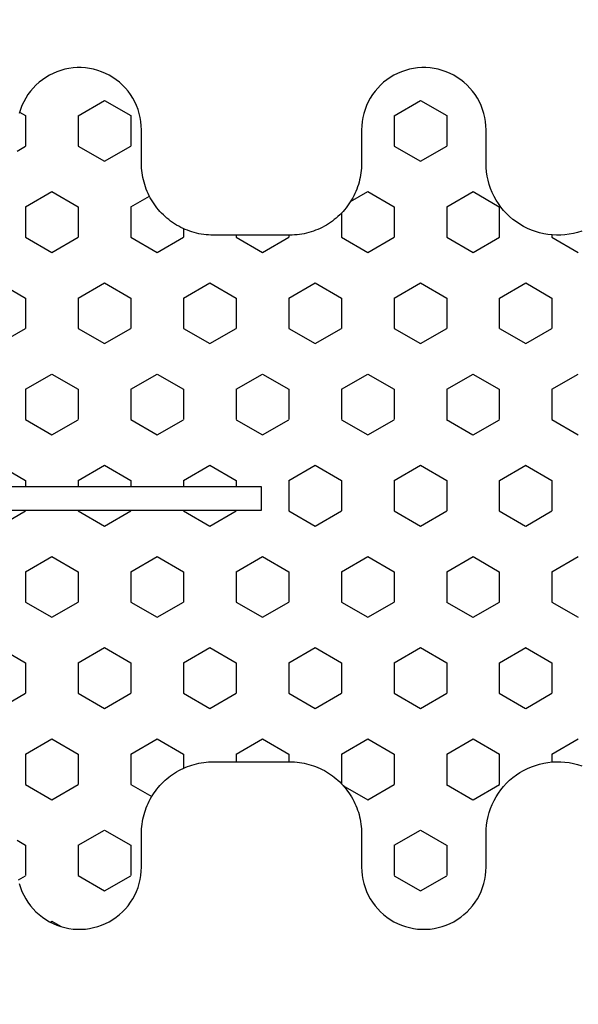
# Model space of a CAD drawing. Extents: x 4615668 to 9294084, y 5325188 to 10688993.
# Tile 167 of 256: x 4635733.88 to 4635735.05, y 5332023.21 to 5332025.27. Entities that reach past the tile are written whole.
import ezdxf
from ezdxf import colors
from ezdxf.entities.mleader import LeaderData, LeaderLine
from ezdxf.math import Vec2, Vec3

# ---------------------------------------------------------------- set-up
doc = ezdxf.new("R2010")
doc.units = 0
doc.header["$MEASUREMENT"] = 0
doc.layers.add('A_wymiary', color=152, linetype='Continuous', lineweight=5)
doc.layers.add('Wymiat 100', color=251, linetype='Continuous', lineweight=5)
doc.layers.add('CrossSectionsProfils', color=7, linetype='Continuous')
doc.styles.get("Standard").update_dxf_attribs({"font": 'txt.shx'})

# ---------------------------------------------------------------- blocks, each defined once
blk = doc.blocks.new('Hatch84418', base_point=(6053.053, 1361.842))
at = {"layer": 'CrossSectionsProfils'}
for p, q in [((6442.598, 1336.419), (6442.915, 1336.969)), ((6445.773, 1336.42), (6445.455, 1336.969)), ((6446.407, 1336.419), (6446.725, 1336.969)), ((6449.583, 1336.42), (6449.265, 1336.969)), ((6450.218, 1336.419), (6450.535, 1336.969)), ((6453.393, 1336.419), (6453.075, 1336.969)), ((6442.547, 1336.419), (6442.597, 1336.419)), ((6443.55, 1335.87), (6443.867, 1336.419)), ((6443.867, 1336.419), (6444.502, 1336.419)), ((6444.82, 1335.87), (6444.502, 1336.42)), ((6445.772, 1336.419), (6446.407, 1336.419)), ((6447.36, 1335.869), (6447.677, 1336.419)), ((6447.677, 1336.419), (6448.312, 1336.419)), ((6448.63, 1335.87), (6448.312, 1336.419)), ((6449.583, 1336.419), (6450.217, 1336.419)), ((6451.17, 1335.869), (6451.487, 1336.419)), ((6451.487, 1336.419), (6452.123, 1336.419)), ((6452.44, 1335.87), (6452.123, 1336.419)), ((6453.393, 1336.419), (6453.559, 1336.419)), ((6443.868, 1335.32), (6443.55, 1335.87)), ((6444.502, 1335.32), (6444.82, 1335.87)), ((6447.678, 1335.32), (6447.36, 1335.87)), ((6448.312, 1335.319), (6448.63, 1335.869)), ((6451.487, 1335.32), (6451.17, 1335.87)), ((6452.123, 1335.319), (6452.44, 1335.869)), ((6441.645, 1334.77), (6441.962, 1335.319)), ((6441.962, 1335.319), (6442.597, 1335.319)), ((6442.915, 1334.77), (6442.598, 1335.32)), ((6443.867, 1335.319), (6444.502, 1335.319)), ((6445.455, 1334.769), (6445.772, 1335.319)), ((6445.772, 1335.319), (6446.407, 1335.319)), ((6446.725, 1334.77), (6446.408, 1335.32)), ((6447.677, 1335.319), (6448.312, 1335.319)), ((6449.265, 1334.77), (6449.583, 1335.319)), ((6449.583, 1335.319), (6450.217, 1335.319)), ((6450.535, 1334.77), (6450.218, 1335.32)), ((6451.487, 1335.319), (6452.123, 1335.319)), ((6453.075, 1334.77), (6453.393, 1335.32)), ((6453.393, 1335.319), (6454.027, 1335.319)), ((6454.345, 1334.77), (6454.027, 1335.32)), ((6441.962, 1334.22), (6441.645, 1334.77)), ((6442.597, 1334.22), (6442.915, 1334.77)), ((6445.772, 1334.22), (6445.455, 1334.77)), ((6446.407, 1334.219), (6446.725, 1334.769)), ((6449.583, 1334.22), (6449.265, 1334.77)), ((6450.217, 1334.219), (6450.535, 1334.769)), ((6453.393, 1334.22), (6453.075, 1334.77)), ((6454.027, 1334.219), (6454.345, 1334.769)), ((6439.74, 1333.67), (6440.057, 1334.22)), ((6440.057, 1334.22), (6440.692, 1334.22)), ((6441.01, 1333.67), (6440.692, 1334.22)), ((6441.962, 1334.22), (6442.597, 1334.22)), ((6443.55, 1333.67), (6443.867, 1334.22)), ((6443.867, 1334.22), (6444.502, 1334.22)), ((6444.82, 1333.67), (6444.502, 1334.22)), ((6445.772, 1334.22), (6446.407, 1334.22)), ((6447.36, 1333.67), (6447.678, 1334.22)), ((6447.677, 1334.22), (6448.312, 1334.22)), ((6448.63, 1333.67), (6448.312, 1334.22)), ((6449.583, 1334.22), (6450.217, 1334.22)), ((6451.17, 1333.67), (6451.487, 1334.22)), ((6451.487, 1334.22), (6452.123, 1334.22)), ((6452.44, 1333.67), (6452.123, 1334.22)), ((6453.393, 1334.22), (6454.027, 1334.22)), ((6454.98, 1333.67), (6455.297, 1334.219)), ((6455.297, 1334.22), (6455.932, 1334.22)), ((6456.25, 1333.67), (6455.933, 1334.22)), ((6440.058, 1333.12), (6439.74, 1333.67)), ((6440.692, 1333.12), (6441.01, 1333.67)), ((6443.868, 1333.12), (6443.55, 1333.67)), ((6444.502, 1333.12), (6444.82, 1333.67)), ((6447.678, 1333.12), (6447.36, 1333.67)), ((6448.312, 1333.12), (6448.63, 1333.67)), ((6451.488, 1333.12), (6451.17, 1333.67)), ((6452.123, 1333.12), (6452.44, 1333.67)), ((6455.297, 1333.12), (6454.98, 1333.67)), ((6455.933, 1333.12), (6456.25, 1333.67)), ((6440.057, 1333.12), (6440.692, 1333.12)), ((6441.645, 1332.57), (6441.962, 1333.12)), ((6441.962, 1333.12), (6442.597, 1333.12)), ((6442.915, 1332.57), (6442.598, 1333.12)), ((6443.867, 1333.12), (6444.502, 1333.12)), ((6445.455, 1332.57), (6445.772, 1333.12)), ((6445.772, 1333.12), (6446.407, 1333.12)), ((6446.725, 1332.57), (6446.408, 1333.12)), ((6447.677, 1333.12), (6448.312, 1333.12)), ((6449.265, 1332.57), (6449.583, 1333.12)), ((6449.583, 1333.12), (6450.217, 1333.12)), ((6450.535, 1332.57), (6450.218, 1333.12)), ((6451.487, 1333.12), (6452.123, 1333.12)), ((6453.075, 1332.57), (6453.393, 1333.12)), ((6453.393, 1333.12), (6454.027, 1333.12)), ((6454.345, 1332.57), (6454.028, 1333.12)), ((6455.297, 1333.12), (6455.932, 1333.12)), ((6441.853, 1332.21), (6441.645, 1332.57)), ((6442.597, 1332.02), (6442.915, 1332.57)), ((6445.772, 1332.02), (6445.455, 1332.57)), ((6446.408, 1332.02), (6446.725, 1332.57)), ((6449.583, 1332.02), (6449.265, 1332.57)), ((6450.217, 1332.02), (6450.535, 1332.57)), ((6453.393, 1332.02), (6453.075, 1332.57)), ((6454.046, 1332.053), (6454.345, 1332.57)), ((6442.095, 1332.02), (6442.597, 1332.02)), ((6443.55, 1331.47), (6443.867, 1332.02)), ((6443.867, 1332.02), (6444.502, 1332.02)), ((6444.82, 1331.47), (6444.502, 1332.02)), ((6445.772, 1332.02), (6446.407, 1332.02)), ((6447.36, 1331.47), (6447.678, 1332.02)), ((6447.677, 1332.02), (6448.312, 1332.02)), ((6448.63, 1331.47), (6448.312, 1332.02)), ((6449.583, 1332.02), (6450.217, 1332.02)), ((6451.17, 1331.47), (6451.487, 1332.02)), ((6451.487, 1332.02), (6452.123, 1332.02)), ((6452.44, 1331.47), (6452.123, 1332.02)), ((6453.393, 1332.02), (6454.011, 1332.02)), ((6443.868, 1330.92), (6443.55, 1331.47)), ((6444.502, 1330.92), (6444.82, 1331.47)), ((6447.678, 1330.92), (6447.36, 1331.47)), ((6448.312, 1330.92), (6448.63, 1331.47)), ((6451.488, 1330.92), (6451.17, 1331.47)), ((6452.123, 1330.92), (6452.44, 1331.47)), ((6442.553, 1330.92), (6442.597, 1330.92)), ((6442.916, 1330.37), (6442.598, 1330.92)), ((6443.867, 1330.92), (6444.502, 1330.92)), ((6445.455, 1330.37), (6445.772, 1330.92)), ((6445.772, 1330.92), (6446.407, 1330.92)), ((6446.725, 1330.37), (6446.408, 1330.92)), ((6447.677, 1330.92), (6448.312, 1330.92)), ((6449.265, 1330.37), (6449.583, 1330.92)), ((6449.583, 1330.92), (6450.217, 1330.92)), ((6450.535, 1330.37), (6450.217, 1330.92)), ((6451.487, 1330.92), (6452.123, 1330.92)), ((6453.075, 1330.37), (6453.392, 1330.92)), ((6453.393, 1330.92), (6453.553, 1330.92)), ((6442.597, 1329.82), (6442.915, 1330.37)), ((6445.772, 1329.82), (6445.455, 1330.37)), ((6446.408, 1329.82), (6446.725, 1330.37)), ((6449.583, 1329.82), (6449.265, 1330.37)), ((6450.217, 1329.82), (6450.535, 1330.37)), ((6453.393, 1329.82), (6453.075, 1330.37)), ((6442.553, 1329.82), (6442.597, 1329.82)), ((6443.55, 1329.27), (6443.867, 1329.82)), ((6443.867, 1329.82), (6444.502, 1329.82)), ((6444.82, 1329.271), (6444.502, 1329.82)), ((6445.772, 1329.82), (6446.407, 1329.82)), ((6447.36, 1329.27), (6447.677, 1329.82)), ((6447.677, 1329.82), (6447.803, 1329.82)), ((6448.303, 1329.82), (6448.312, 1329.82)), ((6448.63, 1329.271), (6448.312, 1329.82)), ((6449.583, 1329.82), (6450.217, 1329.82)), ((6451.17, 1329.27), (6451.487, 1329.82)), ((6451.487, 1329.82), (6452.123, 1329.82)), ((6452.44, 1329.27), (6452.123, 1329.82)), ((6453.393, 1329.82), (6453.553, 1329.82)), ((6443.868, 1328.721), (6443.55, 1329.271)), ((6444.502, 1328.72), (6444.82, 1329.27)), ((6447.678, 1328.72), (6447.36, 1329.27)), ((6448.312, 1328.72), (6448.63, 1329.27)), ((6451.487, 1328.72), (6451.17, 1329.27)), ((6452.122, 1328.72), (6452.44, 1329.27)), ((6442.418, 1328.72), (6442.597, 1328.72)), ((6442.916, 1328.171), (6442.598, 1328.721)), ((6443.867, 1328.72), (6444.502, 1328.72)), ((6445.455, 1328.171), (6445.772, 1328.72)), ((6445.772, 1328.72), (6446.407, 1328.72)), ((6446.725, 1328.171), (6446.408, 1328.72)), ((6447.677, 1328.72), (6447.803, 1328.72)), ((6448.303, 1328.72), (6448.312, 1328.72)), ((6449.265, 1328.17), (6449.583, 1328.72)), ((6449.583, 1328.72), (6450.217, 1328.72)), ((6450.535, 1328.171), (6450.218, 1328.721)), ((6451.487, 1328.72), (6452.123, 1328.72)), ((6453.075, 1328.17), (6453.393, 1328.72)), ((6453.393, 1328.72), (6453.688, 1328.72)), ((6442.597, 1327.62), (6442.915, 1328.17)), ((6445.772, 1327.621), (6445.455, 1328.171)), ((6446.407, 1327.62), (6446.725, 1328.17)), ((6449.583, 1327.621), (6449.265, 1328.171)), ((6450.217, 1327.62), (6450.535, 1328.17)), ((6453.393, 1327.62), (6453.075, 1328.17)), ((6441.963, 1327.621), (6441.739, 1328.009)), ((6454.027, 1327.621), (6454.28, 1328.058)), ((6439.74, 1327.071), (6440.057, 1327.621)), ((6440.057, 1327.62), (6440.692, 1327.62)), ((6441.01, 1327.071), (6440.692, 1327.621)), ((6441.962, 1327.62), (6442.597, 1327.62)), ((6443.55, 1327.071), (6443.868, 1327.62)), ((6443.867, 1327.62), (6444.502, 1327.62)), ((6444.82, 1327.071), (6444.503, 1327.621)), ((6445.772, 1327.62), (6446.407, 1327.62)), ((6447.36, 1327.071), (6447.677, 1327.62)), ((6447.677, 1327.62), (6447.803, 1327.62)), ((6448.303, 1327.62), (6448.312, 1327.62)), ((6448.63, 1327.071), (6448.312, 1327.621)), ((6449.583, 1327.62), (6450.217, 1327.62)), ((6451.17, 1327.071), (6451.487, 1327.62)), ((6451.487, 1327.62), (6452.123, 1327.62)), ((6452.44, 1327.071), (6452.123, 1327.621)), ((6453.393, 1327.62), (6454.027, 1327.62)), ((6454.98, 1327.07), (6455.297, 1327.62)), ((6455.297, 1327.62), (6455.932, 1327.62)), ((6456.25, 1327.071), (6455.933, 1327.621)), ((6440.058, 1326.521), (6439.74, 1327.071)), ((6440.692, 1326.521), (6441.01, 1327.071)), ((6443.868, 1326.521), (6443.55, 1327.071)), ((6444.502, 1326.521), (6444.82, 1327.071)), ((6447.678, 1326.521), (6447.36, 1327.071)), ((6448.312, 1326.521), (6448.63, 1327.071)), ((6451.488, 1326.521), (6451.17, 1327.071)), ((6452.123, 1326.521), (6452.44, 1327.071)), ((6455.297, 1326.521), (6454.98, 1327.071)), ((6455.932, 1326.521), (6456.25, 1327.071)), ((6440.057, 1326.521), (6440.692, 1326.521)), ((6441.645, 1325.971), (6441.962, 1326.521)), ((6441.962, 1326.521), (6442.597, 1326.521)), ((6442.915, 1325.971), (6442.598, 1326.521)), ((6443.867, 1326.521), (6444.502, 1326.521)), ((6445.455, 1325.971), (6445.772, 1326.521)), ((6445.772, 1326.521), (6446.407, 1326.521)), ((6446.725, 1325.971), (6446.408, 1326.521)), ((6447.677, 1326.521), (6447.803, 1326.521)), ((6448.303, 1326.521), (6448.312, 1326.521)), ((6449.265, 1325.971), (6449.583, 1326.521)), ((6449.583, 1326.521), (6450.217, 1326.521)), ((6450.535, 1325.971), (6450.217, 1326.521)), ((6451.487, 1326.521), (6452.123, 1326.521)), ((6453.075, 1325.971), (6453.393, 1326.521)), ((6453.393, 1326.521), (6454.027, 1326.521)), ((6454.345, 1325.971), (6454.027, 1326.521)), ((6455.297, 1326.521), (6455.932, 1326.521)), ((6456.885, 1325.971), (6456.997, 1326.165)), ((6441.962, 1325.421), (6441.645, 1325.971)), ((6442.598, 1325.421), (6442.915, 1325.971)), ((6445.773, 1325.421), (6445.455, 1325.971)), ((6446.407, 1325.421), (6446.725, 1325.971)), ((6449.583, 1325.421), (6449.265, 1325.971)), ((6450.217, 1325.421), (6450.535, 1325.971)), ((6453.393, 1325.421), (6453.075, 1325.971)), ((6454.027, 1325.421), (6454.345, 1325.971)), ((6456.904, 1325.938), (6456.885, 1325.971)), ((6439.985, 1325.296), (6440.057, 1325.421)), ((6440.057, 1325.421), (6440.692, 1325.421)), ((6440.796, 1325.242), (6440.692, 1325.421)), ((6441.962, 1325.421), (6442.597, 1325.421)), ((6443.55, 1324.871), (6443.867, 1325.421)), ((6443.867, 1325.421), (6444.502, 1325.421)), ((6444.82, 1324.871), (6444.503, 1325.421)), ((6445.772, 1325.421), (6446.407, 1325.421)), ((6447.36, 1324.871), (6447.677, 1325.421)), ((6447.677, 1325.421), (6447.803, 1325.421)), ((6448.303, 1325.421), (6448.312, 1325.421)), ((6448.63, 1324.871), (6448.312, 1325.421)), ((6449.583, 1325.421), (6450.217, 1325.421)), ((6451.17, 1324.871), (6451.487, 1325.421)), ((6451.487, 1325.421), (6452.123, 1325.421)), ((6452.44, 1324.871), (6452.123, 1325.421)), ((6453.393, 1325.421), (6454.027, 1325.421)), ((6455.194, 1325.242), (6455.297, 1325.421)), ((6455.297, 1325.421), (6455.932, 1325.421)), ((6456.02, 1325.27), (6455.933, 1325.421))]:
    blk.add_line(p, q, dxfattribs=at)
blk = doc.blocks.new('121040', base_point=(6448.053, 1341.842))
at = {"layer": 'CrossSectionsProfils', "flags": 128}
for points in [[(6447.803, 1307.311), (6447.803, 1330.34), (6448.303, 1330.34), (6448.303, 1307.311)], [(6456.097, 1325.288), (6456.18, 1325.314), (6456.261, 1325.345), (6456.34, 1325.382), (6456.416, 1325.423), (6456.489, 1325.47), (6456.559, 1325.522), (6456.625, 1325.578), (6456.688, 1325.638), (6456.746, 1325.703), (6456.8, 1325.771), (6456.849, 1325.842), (6456.894, 1325.917), (6456.933, 1325.995), (6456.967, 1326.075), (6456.995, 1326.157), (6457.018, 1326.24), (6457.035, 1326.326), (6457.047, 1326.412), (6457.053, 1326.498), (6457.053, 1326.585), (6457.047, 1326.672), (6457.035, 1326.758), (6457.018, 1326.843), (6456.995, 1326.927), (6456.967, 1327.009), (6456.933, 1327.089), (6456.894, 1327.167), (6456.849, 1327.241), (6456.8, 1327.313), (6456.746, 1327.381), (6456.688, 1327.446), (6456.625, 1327.506), (6456.559, 1327.562), (6456.489, 1327.614), (6456.416, 1327.66), (6456.34, 1327.702), (6456.261, 1327.739), (6456.18, 1327.77), (6456.097, 1327.796), (6456.012, 1327.816), (6455.927, 1327.83), (6455.84, 1327.839), (6455.753, 1327.842), (6455.753, 1327.842), (6455.053, 1327.842), (6455.003, 1327.843), (6454.953, 1327.845), (6454.903, 1327.849), (6454.854, 1327.855), (6454.804, 1327.863), (6454.755, 1327.872), (6454.706, 1327.883), (6454.657, 1327.895), (6454.609, 1327.909), (6454.562, 1327.925), (6454.514, 1327.942), (6454.468, 1327.961), (6454.422, 1327.981), (6454.377, 1328.003), (6454.333, 1328.026), (6454.289, 1328.051), (6454.246, 1328.078), (6454.205, 1328.105), (6454.164, 1328.134), (6454.124, 1328.165), (6454.085, 1328.196), (6454.047, 1328.229), (6454.011, 1328.264), (6453.975, 1328.299), (6453.941, 1328.336), (6453.908, 1328.373), (6453.876, 1328.412), (6453.846, 1328.452), (6453.817, 1328.493), (6453.789, 1328.535), (6453.763, 1328.577), (6453.738, 1328.621), (6453.715, 1328.665), (6453.693, 1328.71), (6453.672, 1328.756), (6453.654, 1328.803), (6453.636, 1328.85), (6453.621, 1328.897), (6453.607, 1328.946), (6453.594, 1328.994), (6453.583, 1329.043), (6453.574, 1329.092), (6453.567, 1329.142), (6453.561, 1329.192), (6453.557, 1329.242), (6453.554, 1329.292), (6453.553, 1329.342), (6453.553, 1329.342), (6453.553, 1330.942), (6453.554, 1330.992), (6453.557, 1331.042), (6453.561, 1331.092), (6453.567, 1331.142), (6453.574, 1331.191), (6453.583, 1331.241), (6453.594, 1331.29), (6453.607, 1331.338), (6453.621, 1331.386), (6453.636, 1331.434), (6453.654, 1331.481), (6453.672, 1331.527), (6453.693, 1331.573), (6453.715, 1331.618), (6453.738, 1331.663), (6453.763, 1331.706), (6453.789, 1331.749), (6453.817, 1331.791), (6453.846, 1331.832), (6453.876, 1331.871), (6453.908, 1331.91), (6453.941, 1331.948), (6453.975, 1331.985), (6454.011, 1332.02), (6454.047, 1332.054), (6454.085, 1332.087), (6454.124, 1332.119), (6454.164, 1332.149), (6454.205, 1332.178), (6454.246, 1332.206), (6454.289, 1332.232), (6454.333, 1332.257), (6454.377, 1332.281), (6454.422, 1332.302), (6454.468, 1332.323), (6454.514, 1332.342), (6454.562, 1332.359), (6454.609, 1332.375), (6454.657, 1332.389), (6454.706, 1332.401), (6454.755, 1332.412), (6454.804, 1332.421), (6454.854, 1332.428), (6454.903, 1332.434), (6454.953, 1332.438), (6455.003, 1332.441), (6455.053, 1332.442), (6455.053, 1332.442), (6455.753, 1332.442), (6455.84, 1332.445), (6455.927, 1332.453), (6456.012, 1332.468), (6456.097, 1332.488), (6456.18, 1332.514), (6456.261, 1332.545), (6456.34, 1332.582), (6456.416, 1332.623), (6456.489, 1332.67), (6456.559, 1332.722), (6456.625, 1332.778), (6456.688, 1332.838), (6456.746, 1332.902), (6456.8, 1332.971), (6456.849, 1333.042), (6456.894, 1333.117), (6456.933, 1333.195), (6456.967, 1333.275), (6456.995, 1333.357), (6457.018, 1333.44), (6457.035, 1333.526), (6457.047, 1333.612), (6457.053, 1333.698), (6457.053, 1333.785), (6457.047, 1333.872), (6457.035, 1333.958), (6457.018, 1334.043), (6456.995, 1334.127), (6456.967, 1334.209), (6456.933, 1334.289), (6456.894, 1334.367), (6456.849, 1334.441), (6456.8, 1334.513), (6456.746, 1334.581), (6456.688, 1334.646), (6456.625, 1334.706), (6456.559, 1334.762), (6456.489, 1334.814), (6456.416, 1334.86), (6456.34, 1334.902), (6456.261, 1334.939), (6456.18, 1334.97), (6456.097, 1334.996), (6456.012, 1335.016), (6455.927, 1335.03), (6455.84, 1335.039), (6455.753, 1335.042), (6455.753, 1335.042), (6455.053, 1335.042), (6454.964, 1335.044), (6454.875, 1335.052), (6454.786, 1335.066), (6454.699, 1335.084), (6454.612, 1335.108), (6454.528, 1335.137), (6454.445, 1335.171), (6454.364, 1335.209), (6454.286, 1335.253), (6454.21, 1335.301), (6454.138, 1335.353), (6454.069, 1335.41), (6454.003, 1335.471), (6453.941, 1335.535), (6453.883, 1335.604), (6453.829, 1335.675), (6453.78, 1335.75), (6453.735, 1335.827), (6453.694, 1335.907), (6453.659, 1335.989), (6453.628, 1336.073), (6453.603, 1336.159), (6453.583, 1336.246), (6453.568, 1336.334), (6453.558, 1336.423), (6453.554, 1336.513), (6453.555, 1336.602), (6453.561, 1336.691), (6453.572, 1336.78), (6453.589, 1336.868), (6453.611, 1336.955), (6453.639, 1337.04)], [(6442.468, 1337.04), (6442.496, 1336.955), (6442.518, 1336.868), (6442.534, 1336.78), (6442.546, 1336.691), (6442.552, 1336.602), (6442.553, 1336.513), (6442.549, 1336.423), (6442.539, 1336.334), (6442.524, 1336.246), (6442.504, 1336.159), (6442.479, 1336.073), (6442.448, 1335.989), (6442.413, 1335.907), (6442.372, 1335.827), (6442.327, 1335.75), (6442.278, 1335.675), (6442.224, 1335.604), (6442.166, 1335.535), (6442.104, 1335.471), (6442.038, 1335.41), (6441.969, 1335.353), (6441.896, 1335.301), (6441.821, 1335.253), (6441.743, 1335.209), (6441.662, 1335.171), (6441.579, 1335.137), (6441.494, 1335.108), (6441.408, 1335.084), (6441.32, 1335.066), (6441.232, 1335.052), (6441.143, 1335.044), (6441.053, 1335.042), (6441.053, 1335.042), (6440.354, 1335.042), (6440.267, 1335.039), (6440.18, 1335.03), (6440.095, 1335.016), (6440.01, 1334.996), (6439.927, 1334.97), (6439.846, 1334.939), (6439.767, 1334.902), (6439.691, 1334.86), (6439.618, 1334.814), (6439.548, 1334.762), (6439.481, 1334.706), (6439.419, 1334.646), (6439.361, 1334.581), (6439.307, 1334.513), (6439.258, 1334.441), (6439.213, 1334.367), (6439.174, 1334.289), (6439.14, 1334.209), (6439.112, 1334.127), (6439.089, 1334.043), (6439.072, 1333.958), (6439.06, 1333.872), (6439.054, 1333.785), (6439.054, 1333.698), (6439.06, 1333.612), (6439.072, 1333.526), (6439.089, 1333.44), (6439.112, 1333.357), (6439.14, 1333.275), (6439.174, 1333.195), (6439.213, 1333.117), (6439.258, 1333.042), (6439.307, 1332.971), (6439.361, 1332.902), (6439.419, 1332.838), (6439.481, 1332.778), (6439.548, 1332.722), (6439.618, 1332.67), (6439.691, 1332.623), (6439.767, 1332.582), (6439.846, 1332.545), (6439.927, 1332.514), (6440.01, 1332.488), (6440.095, 1332.468), (6440.18, 1332.453), (6440.267, 1332.445), (6440.354, 1332.442), (6440.354, 1332.442), (6441.053, 1332.442), (6441.104, 1332.441), (6441.154, 1332.438), (6441.204, 1332.434), (6441.253, 1332.428), (6441.303, 1332.421), (6441.352, 1332.412), (6441.401, 1332.401), (6441.45, 1332.389), (6441.498, 1332.375), (6441.545, 1332.359), (6441.593, 1332.342), (6441.639, 1332.323), (6441.685, 1332.302), (6441.73, 1332.281), (6441.774, 1332.257), (6441.818, 1332.232), (6441.86, 1332.206), (6441.902, 1332.178), (6441.943, 1332.149), (6441.983, 1332.119), (6442.022, 1332.087), (6442.06, 1332.054), (6442.096, 1332.02), (6442.132, 1331.985), (6442.166, 1331.948), (6442.199, 1331.91), (6442.23, 1331.871), (6442.261, 1331.832), (6442.29, 1331.791), (6442.318, 1331.749), (6442.344, 1331.706), (6442.369, 1331.663), (6442.392, 1331.618), (6442.414, 1331.573), (6442.435, 1331.527), (6442.453, 1331.481), (6442.47, 1331.434), (6442.486, 1331.386), (6442.5, 1331.338), (6442.513, 1331.29), (6442.523, 1331.241), (6442.533, 1331.191), (6442.54, 1331.142), (6442.546, 1331.092), (6442.55, 1331.042), (6442.553, 1330.992), (6442.553, 1330.942), (6442.553, 1330.942), (6442.553, 1329.342), (6442.553, 1329.292), (6442.55, 1329.242), (6442.546, 1329.192), (6442.54, 1329.142), (6442.533, 1329.092), (6442.523, 1329.043), (6442.513, 1328.994), (6442.5, 1328.946), (6442.486, 1328.897), (6442.47, 1328.85), (6442.453, 1328.803), (6442.435, 1328.756), (6442.414, 1328.71), (6442.392, 1328.665), (6442.369, 1328.621), (6442.344, 1328.577), (6442.318, 1328.535), (6442.29, 1328.493), (6442.261, 1328.452), (6442.23, 1328.412), (6442.199, 1328.373), (6442.166, 1328.336), (6442.132, 1328.299), (6442.096, 1328.264), (6442.06, 1328.229), (6442.022, 1328.196), (6441.983, 1328.165), (6441.943, 1328.134), (6441.902, 1328.105), (6441.86, 1328.078), (6441.818, 1328.051), (6441.774, 1328.026), (6441.73, 1328.003), (6441.685, 1327.981), (6441.639, 1327.961), (6441.593, 1327.942), (6441.545, 1327.925), (6441.498, 1327.909), (6441.45, 1327.895), (6441.401, 1327.883), (6441.352, 1327.872), (6441.303, 1327.863), (6441.253, 1327.855), (6441.204, 1327.849), (6441.154, 1327.845), (6441.104, 1327.843), (6441.053, 1327.842), (6441.053, 1327.842), (6440.354, 1327.842), (6440.267, 1327.839), (6440.18, 1327.83), (6440.095, 1327.816), (6440.01, 1327.796), (6439.927, 1327.77), (6439.846, 1327.739), (6439.767, 1327.702), (6439.691, 1327.66), (6439.618, 1327.614), (6439.548, 1327.562), (6439.481, 1327.506), (6439.419, 1327.446), (6439.361, 1327.381), (6439.307, 1327.313), (6439.258, 1327.241), (6439.213, 1327.167), (6439.174, 1327.089), (6439.14, 1327.009), (6439.112, 1326.927), (6439.089, 1326.843), (6439.072, 1326.758), (6439.06, 1326.672), (6439.054, 1326.585), (6439.054, 1326.498), (6439.06, 1326.412), (6439.072, 1326.326), (6439.089, 1326.24), (6439.112, 1326.157), (6439.14, 1326.075), (6439.174, 1325.995), (6439.213, 1325.917), (6439.258, 1325.842), (6439.307, 1325.771), (6439.361, 1325.703), (6439.419, 1325.638), (6439.481, 1325.578), (6439.548, 1325.522), (6439.618, 1325.47), (6439.691, 1325.423), (6439.767, 1325.382), (6439.846, 1325.345), (6439.927, 1325.314), (6440.01, 1325.288)]]:
    blk.add_lwpolyline(points, dxfattribs=at)
at = {"layer": 'CrossSectionsProfils'}
blk.add_blockref('Hatch84418', (6053.053, 1361.842), dxfattribs=at)
blk = doc.blocks.new('G$CA57B7548')
at = {"layer": 'CrossSectionsProfils', "xscale": -0.1, "yscale": -0.1, "zscale": 0.1, "rotation": 89.99999999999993}
blk.add_blockref('121040', (6.5, 408.4895), dxfattribs=at)

msp = doc.modelspace()

# ---------------------------------------------------------------- block references
at = {"layer": 'Wymiat 100', "color": 5, "lineweight": 0, "ltscale": 40}
msp.add_blockref('G$CA57B7548', (4635729.0339, 5331615.7782), dxfattribs=at)

# ---------------------------------------------------------------- leaders
at = {"layer": 'A_wymiary', "ltscale": 40}
ml = msp.add_multileader_mtext('Standard', dxfattribs=at)
ml.set_content('{\\C146;\\c9000464;kątownik alu. 20x20\\P RAL kolor fasady}', color=4)
ml.set_leader_properties()
ml.build(insert=Vec2(0, 0))
ml.multileader.update_dxf_attribs({"text_right_attachment_type": 6, "dogleg_length": 0.036, "arrow_head_size": 0.018})
ctx = ml.context
ctx.base_point, ctx.char_height, ctx.arrow_head_size, ctx.landing_gap_size, ctx.plane_origin = Vec3(4635763.4724, 5332031.1183), 10, 0.018, 0.009, Vec3(4635860.9135, 5332074.3028)
ctx.right_attachment, ctx.text_align_type = 6, 2
notes = []
notes.append((ctx, [(0, (1, 1, 0), (4635763.4364, 5332031.1183), (1, 0), 0.036, [(0, [(4635745.9317, 5332021.5667)], 0, [])])]))
ctx.mtext.insert, ctx.mtext.width, ctx.mtext.defined_height, ctx.mtext.alignment, ctx.mtext.flow_direction = Vec3(4635928.4814, 5332037.785), 1666.432067, 407.4804, 3, 5
for ctx, leaders in notes:
    for number, flags, end, landing, length, lines in leaders:
        leader = LeaderData()
        leader.index, (leader.has_last_leader_line, leader.has_dogleg_vector, leader.attachment_direction) = number, flags
        leader.last_leader_point, leader.dogleg_vector, leader.dogleg_length = Vec3(end), Vec3(landing), length
        for number, points, colour, breaks in lines:
            line = LeaderLine()
            line.index, line.vertices, line.color, line.breaks = number, Vec3.list(points), colors.encode_raw_color(colour), breaks
            leader.lines.append(line)
        ctx.leaders.append(leader)

doc.saveas('drawing.dxf')
